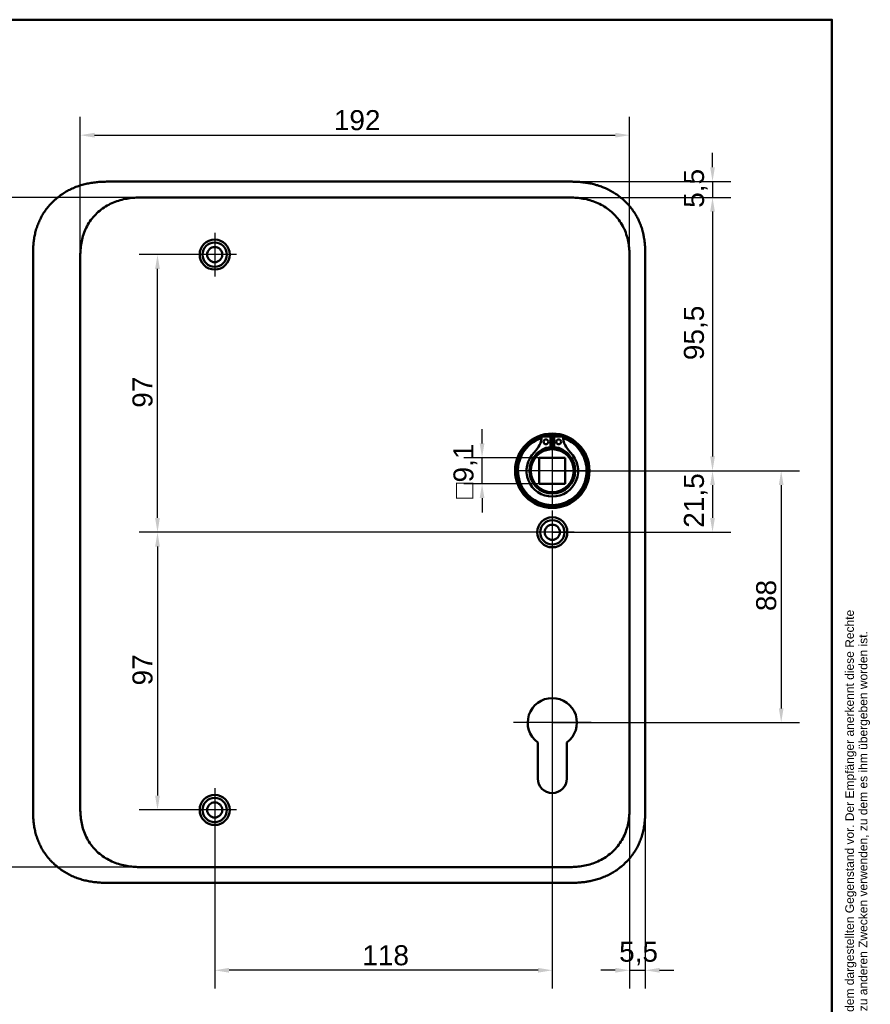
# Model space of a CAD drawing. Header units: millimetres. Extents: x 20 to 833, y 20 to 574.
# Tile 22 of 22: x 536 to 833, y 230 to 574. Entities that reach past the tile are written whole.
import ezdxf
from ezdxf.enums import TextEntityAlignment as Align

# ---------------------------------------------------------------- set-up
doc = ezdxf.new("R2010")
doc.units = ezdxf.units.MM
doc.header["$LTSCALE"] = 2
for name, color, linetype, lineweight in [('Bemaßungen(DIN)', 7, 'Continuous', 25), ('Mittelpunktmarkierung(DIN)', 7, 'Continuous', 25), ('Sichtbare Kanten(DIN)', 7, 'Continuous', 50), ('Skizziergeometrie(DIN)', 7, 'Continuous', 50), ('Symbole(DIN)', 7, 'Continuous', 25)]:
    doc.layers.add(name, color=color, linetype=linetype, lineweight=lineweight)
doc.styles.add('Aktuell-DIN', font='arial.ttf')
doc.styles.add('STANDARD-DIN~0', font='arial.ttf')
doc.styles.add('Textstil10', font='arial.ttf')
doc.styles.add('Textstil41', font='arial.ttf', dxfattribs={"width": 0.8})
doc.styles.add('Textstil83', font='arial.ttf', dxfattribs={"width": 0.8})
doc.dimstyles.new('CAD-LAN', dxfattribs={"dimscale": 2, "dimtxt": 3.5, "dimasz": 2.5, "dimexe": 3.175, "dimexo": 0, "dimgap": 0.8, "dimtad": 1, "dimrnd": 1e-08, "dimtxsty": 'STANDARD-DIN~0', "dimcen": 0.09, "dimdle": 10, "dimclrd": 250, "dimclre": 250, "dimclrt": 250, "dimadec": 0, "dimazin": 2, "dimtfac": 1, "dimtmove": 0, "dimatfit": 3, "dimfxl": 1, "dimtolj": 1, "dimtzin": 0, "dimlwd": 25, "dimlwe": 25, "dimarcsym": 0})

# ---------------------------------------------------------------- blocks, each defined once
blk = doc.blocks.new('Ränder Standardrahmen')
at = {"layer": 'Skizziergeometrie(DIN)', "flags": 128}
blk.add_lwpolyline([(10, 10), (10, 287), (410, 287), (410, 10), (10, 10)], dxfattribs=at)
blk = doc.blocks.new('Schriftfelder Heusser')
at = {"layer": 'Symbole(DIN)', "color": 7, "insert": (293.33, 191.7), "char_height": 1.5, "width": 182.3003, "attachment_point": 1, "rotation": 90, "line_spacing_factor": 0.944221, "style": 'Aktuell-DIN'}
blk.add_mtext('\\fArial|b0|i0;\\H1.5000;Die Schlossfabrik Heusser AG ist Eigentümerin dieses Dokumentes und behält sich alle Rechte an diesem und dem dargestellten Gegenstand vor. Der Empfänger anerkennt diese Rechte\\Pund wird das Dokument nicht ohne schriftliche Ermächtigung der Eigentümerin Dritten zugänglich machen oder zu anderen Zwecken verwenden, zu dem es ihm übergeben worden ist.\\P ', dxfattribs=at)
at = {"layer": 'Symbole(DIN)', "color": 179, "true_color": 0x262659, "style": 'Textstil10'}
blk.add_attdef('ERSTELLUNGSDATUM_001', (217.23, 218.29), '', height=2, dxfattribs=at)
at = {"layer": 'Symbole(DIN)', "color": 179, "true_color": 0x262659}
for tag, height, style, p in [('AUTOR', 2.49, 'Aktuell-DIN', (240.03, 219.26)), ('KONTROLLDATUM', 2, 'Textstil10', (217.42, 215.04)), ('KONTROLLIERT_VON', 2, 'Textstil10', (239.98, 215.05))]:
    blk.add_attdef(tag, text='', height=height, dxfattribs=dict(at, style=style)).set_placement(p, align=Align.MIDDLE_LEFT)
at = {"layer": 'Symbole(DIN)', "color": 7, "style": 'Textstil83', "width": 0.8}
blk.add_attdef('Anfänglicher_Ansichtsmaßstab_001', (281.57, 213.34), '', height=2.3, dxfattribs=at)
at = {"layer": 'Symbole(DIN)', "color": 179, "true_color": 0x262659, "style": 'Textstil10'}
blk.add_attdef('PROJEKT', text='', height=2, dxfattribs=at).set_placement((217.77, 209.72), align=Align.BOTTOM_LEFT)
at = {"layer": 'Symbole(DIN)', "color": 7, "style": 'Textstil41', "width": 0.8}
blk.add_attdef('STATUS', text='', height=5, dxfattribs=at).set_placement((284.53, 195.86), align=Align.MIDDLE_CENTER)
blk = doc.blocks.new('*D8')
at = {"layer": 'Bemaßungen(DIN)', "color": 250, "linetype": 'Continuous', "lineweight": 25, "true_color": 0x3f3f3f, "transparency": 16777216}
for p, q in [((580.8, 511.94), (506.45, 511.94)), ((512.8, 506.94), (512.8, 282.94)), ((580.8, 277.94), (506.45, 277.94))]:
    blk.add_line(p, q, dxfattribs=at)
at = {"layer": 'Bemaßungen(DIN)', "color": 250, "linetype": 'Continuous', "true_color": 0x3f3f3f, "transparency": 16777216}
for points in [[(511.96, 506.94), (513.63, 506.94), (512.8, 511.94)], [(511.96, 282.94), (513.63, 282.94), (512.8, 277.94)]]:
    blk.add_solid(points, dxfattribs=at)
at = {"layer": 'Defpoints', "color": 0, "linetype": 'Continuous', "transparency": 16777216}
for p in [(580.8, 511.94), (512.8, 277.94), (580.8, 277.94)]:
    blk.add_point(p, dxfattribs=at)
at = {"layer": 'Bemaßungen(DIN)', "color": 250, "linetype": 'Continuous', "lineweight": 25, "true_color": 0x3f3f3f, "transparency": 16777216, "insert": (504.04, 387.16), "char_height": 7, "attachment_point": 1, "rotation": 90, "style": 'STANDARD-DIN~0'}
blk.add_mtext('\\A1;234', dxfattribs=at)
blk = doc.blocks.new('*D9')
at = {"layer": 'Bemaßungen(DIN)', "color": 250, "linetype": 'Continuous', "lineweight": 25, "true_color": 0x3f3f3f, "transparency": 16777216}
for p, q in [((557.26, 489.66), (557.26, 540.01)), ((749.26, 489.66), (749.26, 540.01)), ((562.26, 533.66), (744.26, 533.66))]:
    blk.add_line(p, q, dxfattribs=at)
at = {"layer": 'Bemaßungen(DIN)', "color": 250, "linetype": 'Continuous', "true_color": 0x3f3f3f, "transparency": 16777216}
for points in [[(562.26, 534.49), (562.26, 532.82), (557.26, 533.66)], [(744.26, 534.49), (744.26, 532.82), (749.26, 533.66)]]:
    blk.add_solid(points, dxfattribs=at)
at = {"layer": 'Defpoints', "color": 0, "linetype": 'Continuous', "transparency": 16777216}
for p in [(749.26, 533.66), (557.26, 489.66), (749.26, 489.66)]:
    blk.add_point(p, dxfattribs=at)
at = {"layer": 'Bemaßungen(DIN)', "color": 250, "linetype": 'Continuous', "lineweight": 25, "true_color": 0x3f3f3f, "transparency": 16777216, "insert": (645.89, 542.41), "char_height": 7, "attachment_point": 1, "style": 'STANDARD-DIN~0'}
blk.add_mtext('\\A1;192', dxfattribs=at)
blk = doc.blocks.new('*D10')
at = {"layer": 'Bemaßungen(DIN)', "color": 250, "linetype": 'Continuous', "lineweight": 25, "true_color": 0x3f3f3f, "transparency": 16777216}
for p, q in [((604.26, 491.94), (577.91, 491.94)), ((584.26, 399.94), (584.26, 486.94)), ((722.26, 394.94), (577.91, 394.94))]:
    blk.add_line(p, q, dxfattribs=at)
at = {"layer": 'Bemaßungen(DIN)', "color": 250, "linetype": 'Continuous', "true_color": 0x3f3f3f, "transparency": 16777216}
for points in [[(583.43, 486.94), (585.09, 486.94), (584.26, 491.94)], [(583.43, 399.94), (585.09, 399.94), (584.26, 394.94)]]:
    blk.add_solid(points, dxfattribs=at)
at = {"layer": 'Defpoints', "color": 0, "linetype": 'Continuous', "transparency": 16777216}
for p in [(584.26, 491.94), (604.26, 491.94), (722.26, 394.94)]:
    blk.add_point(p, dxfattribs=at)
at = {"layer": 'Bemaßungen(DIN)', "color": 250, "linetype": 'Continuous', "lineweight": 25, "true_color": 0x3f3f3f, "transparency": 16777216, "insert": (575.51, 438.43), "char_height": 7, "attachment_point": 1, "rotation": 90, "style": 'STANDARD-DIN~0'}
blk.add_mtext('\\A1;97', dxfattribs=at)
blk = doc.blocks.new('*D11')
at = {"layer": 'Bemaßungen(DIN)', "color": 250, "linetype": 'Continuous', "lineweight": 25, "true_color": 0x3f3f3f, "transparency": 16777216}
for p, q in [((722.26, 394.94), (577.91, 394.94)), ((584.26, 389.94), (584.26, 302.94)), ((604.26, 297.94), (577.91, 297.94))]:
    blk.add_line(p, q, dxfattribs=at)
at = {"layer": 'Bemaßungen(DIN)', "color": 250, "linetype": 'Continuous', "true_color": 0x3f3f3f, "transparency": 16777216}
for points in [[(583.43, 389.94), (585.09, 389.94), (584.26, 394.94)], [(583.43, 302.94), (585.09, 302.94), (584.26, 297.94)]]:
    blk.add_solid(points, dxfattribs=at)
at = {"layer": 'Defpoints', "color": 0, "linetype": 'Continuous', "transparency": 16777216}
for p in [(722.26, 394.94), (584.26, 297.94), (604.26, 297.94)]:
    blk.add_point(p, dxfattribs=at)
at = {"layer": 'Bemaßungen(DIN)', "color": 250, "linetype": 'Continuous', "lineweight": 25, "true_color": 0x3f3f3f, "transparency": 16777216, "insert": (575.51, 341.43), "char_height": 7, "attachment_point": 1, "rotation": 90, "style": 'STANDARD-DIN~0'}
blk.add_mtext('\\A1;97', dxfattribs=at)
blk = doc.blocks.new('*D12')
at = {"layer": 'Bemaßungen(DIN)', "color": 250, "linetype": 'Continuous', "lineweight": 25, "true_color": 0x3f3f3f, "transparency": 16777216}
for p, q in [((725.72, 511.94), (784.61, 511.94)), ((778.26, 506.94), (778.26, 421.44)), ((722.26, 416.44), (784.61, 416.44))]:
    blk.add_line(p, q, dxfattribs=at)
at = {"layer": 'Bemaßungen(DIN)', "color": 250, "linetype": 'Continuous', "true_color": 0x3f3f3f, "transparency": 16777216}
for points in [[(777.43, 506.94), (779.09, 506.94), (778.26, 511.94)], [(777.43, 421.44), (779.09, 421.44), (778.26, 416.44)]]:
    blk.add_solid(points, dxfattribs=at)
at = {"layer": 'Defpoints', "color": 0, "linetype": 'Continuous', "transparency": 16777216}
for p in [(725.72, 511.94), (722.26, 416.44), (778.26, 416.44)]:
    blk.add_point(p, dxfattribs=at)
at = {"layer": 'Bemaßungen(DIN)', "color": 250, "linetype": 'Continuous', "lineweight": 25, "true_color": 0x3f3f3f, "transparency": 16777216, "insert": (768.25, 455.07), "char_height": 7, "attachment_point": 1, "rotation": 90, "style": 'STANDARD-DIN~0'}
blk.add_mtext('\\A1;95,5', dxfattribs=at)
blk = doc.blocks.new('*D13')
at = {"layer": 'Bemaßungen(DIN)', "color": 250, "linetype": 'Continuous', "lineweight": 25, "true_color": 0x3f3f3f, "transparency": 16777216}
for p, q in [((722.26, 416.44), (784.61, 416.44)), ((778.26, 411.44), (778.26, 399.94)), ((722.26, 394.94), (784.61, 394.94))]:
    blk.add_line(p, q, dxfattribs=at)
at = {"layer": 'Bemaßungen(DIN)', "color": 250, "linetype": 'Continuous', "true_color": 0x3f3f3f, "transparency": 16777216}
for points in [[(777.43, 411.44), (779.09, 411.44), (778.26, 416.44)], [(777.43, 399.94), (779.09, 399.94), (778.26, 394.94)]]:
    blk.add_solid(points, dxfattribs=at)
at = {"layer": 'Defpoints', "color": 0, "linetype": 'Continuous', "transparency": 16777216}
for p in [(722.26, 416.44), (722.26, 394.94), (778.26, 394.94)]:
    blk.add_point(p, dxfattribs=at)
at = {"layer": 'Bemaßungen(DIN)', "color": 250, "linetype": 'Continuous', "lineweight": 25, "true_color": 0x3f3f3f, "transparency": 16777216, "insert": (768.25, 396.52), "char_height": 7, "attachment_point": 1, "rotation": 90, "style": 'STANDARD-DIN~0'}
blk.add_mtext('\\A1;21,5', dxfattribs=at)
blk = doc.blocks.new('*D14')
at = {"layer": 'Bemaßungen(DIN)', "color": 250, "linetype": 'Continuous', "lineweight": 25, "true_color": 0x3f3f3f, "transparency": 16777216}
for p, q in [((722.26, 416.44), (808.61, 416.44)), ((802.26, 411.44), (802.26, 333.44)), ((722.26, 328.44), (808.61, 328.44))]:
    blk.add_line(p, q, dxfattribs=at)
at = {"layer": 'Bemaßungen(DIN)', "color": 250, "linetype": 'Continuous', "true_color": 0x3f3f3f, "transparency": 16777216}
for points in [[(801.43, 411.44), (803.09, 411.44), (802.26, 416.44)], [(801.43, 333.44), (803.09, 333.44), (802.26, 328.44)]]:
    blk.add_solid(points, dxfattribs=at)
at = {"layer": 'Defpoints', "color": 0, "linetype": 'Continuous', "transparency": 16777216}
for p in [(722.26, 416.44), (722.26, 328.44), (802.26, 328.44)]:
    blk.add_point(p, dxfattribs=at)
at = {"layer": 'Bemaßungen(DIN)', "color": 250, "linetype": 'Continuous', "lineweight": 25, "true_color": 0x3f3f3f, "transparency": 16777216, "insert": (793.51, 367.42), "char_height": 7, "attachment_point": 1, "rotation": 90, "style": 'STANDARD-DIN~0'}
blk.add_mtext('\\A1;88', dxfattribs=at)
blk = doc.blocks.new('*D15')
at = {"layer": 'Bemaßungen(DIN)', "color": 250, "linetype": 'Continuous', "lineweight": 25, "true_color": 0x3f3f3f, "transparency": 16777216}
for p, q in [((778.26, 522.44), (778.26, 527.44)), ((726.72, 517.44), (784.61, 517.44)), ((778.26, 517.44), (778.26, 511.94)), ((725.72, 511.94), (784.61, 511.94)), ((778.26, 506.94), (778.26, 501.94))]:
    blk.add_line(p, q, dxfattribs=at)
at = {"layer": 'Bemaßungen(DIN)', "color": 250, "linetype": 'Continuous', "true_color": 0x3f3f3f, "transparency": 16777216}
for points in [[(777.43, 522.44), (779.09, 522.44), (778.26, 517.44)], [(777.43, 506.94), (779.09, 506.94), (778.26, 511.94)]]:
    blk.add_solid(points, dxfattribs=at)
at = {"layer": 'Defpoints', "color": 0, "linetype": 'Continuous', "transparency": 16777216}
for p in [(726.72, 517.44), (725.72, 511.94), (778.26, 511.94)]:
    blk.add_point(p, dxfattribs=at)
at = {"layer": 'Bemaßungen(DIN)', "color": 250, "linetype": 'Continuous', "lineweight": 25, "true_color": 0x3f3f3f, "transparency": 16777216, "insert": (768.27, 508.29), "char_height": 7, "attachment_point": 1, "rotation": 90, "style": 'STANDARD-DIN~0'}
blk.add_mtext('\\A1;5,5', dxfattribs=at)
blk = doc.blocks.new('*D16')
at = {"layer": 'Bemaßungen(DIN)', "color": 250, "linetype": 'Continuous', "lineweight": 25, "true_color": 0x3f3f3f, "transparency": 16777216}
for p, q in [((722.26, 387.29), (722.26, 235.59)), ((604.26, 290.29), (604.26, 235.59)), ((717.26, 241.94), (609.26, 241.94))]:
    blk.add_line(p, q, dxfattribs=at)
at = {"layer": 'Bemaßungen(DIN)', "color": 250, "linetype": 'Continuous', "true_color": 0x3f3f3f, "transparency": 16777216}
for points in [[(609.26, 242.78), (609.26, 241.11), (604.26, 241.94)], [(717.26, 242.78), (717.26, 241.11), (722.26, 241.94)]]:
    blk.add_solid(points, dxfattribs=at)
at = {"layer": 'Defpoints', "color": 0, "linetype": 'Continuous', "transparency": 16777216}
for p in [(722.26, 387.29), (604.26, 290.29), (604.26, 241.94)]:
    blk.add_point(p, dxfattribs=at)
at = {"layer": 'Bemaßungen(DIN)', "color": 250, "linetype": 'Continuous', "lineweight": 25, "true_color": 0x3f3f3f, "transparency": 16777216, "insert": (655.85, 250.69), "char_height": 7, "attachment_point": 1, "style": 'STANDARD-DIN~0'}
blk.add_mtext('\\A1;118', dxfattribs=at)
blk = doc.blocks.new('*D17')
at = {"layer": 'Bemaßungen(DIN)', "color": 250, "linetype": 'Continuous', "lineweight": 25, "true_color": 0x3f3f3f, "transparency": 16777216}
for p, q in [((749.26, 300.23), (749.26, 235.59)), ((754.76, 299.23), (754.76, 235.59)), ((744.26, 241.94), (739.26, 241.94)), ((749.26, 241.94), (754.76, 241.94)), ((759.76, 241.94), (764.76, 241.94))]:
    blk.add_line(p, q, dxfattribs=at)
at = {"layer": 'Bemaßungen(DIN)', "color": 250, "linetype": 'Continuous', "true_color": 0x3f3f3f, "transparency": 16777216}
for points in [[(744.26, 242.78), (744.26, 241.11), (749.26, 241.94)], [(759.76, 242.78), (759.76, 241.11), (754.76, 241.94)]]:
    blk.add_solid(points, dxfattribs=at)
at = {"layer": 'Defpoints', "color": 0, "linetype": 'Continuous', "transparency": 16777216}
for p in [(749.26, 300.23), (754.76, 299.23), (754.76, 241.94)]:
    blk.add_point(p, dxfattribs=at)
at = {"layer": 'Bemaßungen(DIN)', "color": 250, "linetype": 'Continuous', "lineweight": 25, "true_color": 0x3f3f3f, "transparency": 16777216, "insert": (745.61, 251.93), "char_height": 7, "attachment_point": 1, "style": 'STANDARD-DIN~0'}
blk.add_mtext('\\A1;5,5', dxfattribs=at)
blk = doc.blocks.new('*D26')
at = {"layer": 'Bemaßungen(DIN)', "color": 250, "linetype": 'Continuous', "lineweight": 25, "true_color": 0x3f3f3f, "transparency": 16777216}
for p, q in [((697.71, 425.99), (697.71, 430.99)), ((717.71, 420.99), (691.36, 420.99)), ((697.71, 411.89), (697.71, 420.99)), ((717.71, 411.89), (691.36, 411.89)), ((697.71, 406.89), (697.71, 401.89))]:
    blk.add_line(p, q, dxfattribs=at)
at = {"layer": 'Bemaßungen(DIN)', "color": 250, "linetype": 'Continuous', "true_color": 0x3f3f3f, "transparency": 16777216}
for points in [[(696.88, 425.99), (698.54, 425.99), (697.71, 420.99)], [(696.88, 406.89), (698.54, 406.89), (697.71, 411.89)]]:
    blk.add_solid(points, dxfattribs=at)
at = {"layer": 'Defpoints', "color": 0, "linetype": 'Continuous', "transparency": 16777216}
for p in [(697.71, 420.99), (717.71, 420.99), (717.71, 411.89)]:
    blk.add_point(p, dxfattribs=at)
at = {"layer": 'Bemaßungen(DIN)', "color": 250, "linetype": 'Continuous', "lineweight": 25, "true_color": 0x3f3f3f, "transparency": 16777216, "insert": (687.7, 406.68), "char_height": 7, "attachment_point": 1, "rotation": 90, "style": 'STANDARD-DIN~0'}
blk.add_mtext('\\A1;\\fAIGDT|b0|i0;\\H7.0000;o\\fArial|b0|i0;\\H7.0000;9,1', dxfattribs=at)

msp = doc.modelspace()

# ---------------------------------------------------------------- linework, layer by layer
at = {"layer": 'Mittelpunktmarkierung(DIN)', "linetype": 'Continuous'}
for p, q in [((604.259, 499.593), (604.259, 484.293)), ((611.909, 491.943), (596.609, 491.943)), ((722.259, 428.943), (722.259, 403.943)), ((734.759, 416.443), (709.759, 416.443)), ((722.259, 402.593), (722.259, 387.293)), ((729.909, 394.943), (714.609, 394.943)), ((722.259, 342.043), (722.259, 318.443)), ((735.859, 328.443), (708.659, 328.443)), ((604.259, 305.593), (604.259, 290.293)), ((611.909, 297.943), (596.609, 297.943))]:
    msp.add_line(p, q, dxfattribs=at)
at = {"layer": 'Sichtbare Kanten(DIN)'}
for p, q in [((726.72, 517.443), (567.798, 517.443)), ((580.797, 511.943), (580.797, 511.943)), ((725.721, 511.943), (580.797, 511.943)), ((540.759, 490.658), (540.759, 299.186)), ((754.759, 299.227), (754.759, 490.658)), ((718.618, 428.401), (721.642, 428.401)), ((721.642, 428.401), (721.642, 424.701)), ((722.876, 428.401), (725.899, 428.401)), ((722.876, 424.701), (722.876, 428.401)), ((726.809, 420.993), (717.709, 420.993)), ((717.709, 411.893), (717.709, 420.993)), ((726.809, 420.993), (726.809, 411.893)), ((726.809, 411.893), (717.709, 411.893)), ((717.159, 308.943), (717.159, 321.518)), ((727.359, 321.518), (727.359, 308.943)), ((725.72, 277.943), (580.797, 277.943)), ((580.797, 277.943), (580.797, 277.943)), ((725.72, 277.943), (725.721, 277.943)), ((567.798, 272.443), (726.72, 272.443))]:
    msp.add_line(p, q, dxfattribs=at)
for centre, radius in [((604.259, 491.943), 5.25), ((604.259, 491.943), 4.25), ((604.259, 491.943), 2.65), ((722.259, 416.443), 13), ((722.259, 416.443), 12.5), ((720.027, 426.551), 0.85), ((724.491, 426.551), 0.85), ((722.259, 416.443), 8), ((722.259, 416.443), 7.5), ((722.259, 394.943), 5.25), ((722.259, 394.943), 4.25), ((722.259, 394.943), 2.65), ((604.259, 297.943), 5.25), ((604.259, 297.943), 4.25), ((604.259, 297.943), 2.65)]:
    msp.add_circle(centre, radius, dxfattribs=at)
for centre, radius, start, end in [((722.259, 416.443), 12, 108.17213, 71.82787), ((709.936, 429.141), 8.678, 314.1409, 355.03295), ((722.259, 416.443), 12, 85.21102, 94.78898), ((734.582, 429.141), 8.678, 184.96705, 225.8591), ((722.259, 417.176), 7.55, 94.68501, 144.3129), ((722.259, 416.443), 8.2, 63.63056, 116.36944), ((722.259, 416.443), 9, 86.0711, 93.9289), ((722.259, 417.176), 7.55, 35.6871, 85.31499), ((722.259, 416.443), 9.017, 134.1409, 45.8591), ((722.259, 328.443), 8.6, 306.37412, 233.63044), ((722.259, 308.943), 5.1, 180, 0)]:
    msp.add_arc(centre, radius, start, end, dxfattribs=at)
for points, knots in [([(567.798, 517.443), (567.212, 517.44), (566.034, 517.427), (564.544, 517.363), (563.046, 517.248), (561.843, 517.11), (560.339, 516.868), (559.139, 516.616), (557.649, 516.221), (556.469, 515.84), (555.019, 515.279), (553.881, 514.763), (552.496, 514.035), (551.421, 513.386), (550.129, 512.497), (549.139, 511.724), (547.965, 510.688), (547.08, 509.805), (546.048, 508.641), (545.284, 507.664), (544.413, 506.394), (543.783, 505.343), (543.085, 503.992), (542.598, 502.887), (542.077, 501.482), (541.731, 500.343), (541.383, 498.91), (541.169, 497.757), (540.973, 496.318), (540.87, 495.17), (540.793, 493.744), (540.759, 492.329), (540.759, 491.213), (540.759, 490.658)], [-0.99998994, -0.99998994, -0.99998994, -0.99998994, -0.9592928, -0.91859565, -0.89824708, -0.85754993, -0.83720136, -0.79650421, -0.77615564, -0.73545849, -0.71510992, -0.67441277, -0.6540642, -0.61336705, -0.59301848, -0.55232133, -0.53197276, -0.49127561, -0.47092704, -0.43022989, -0.40988132, -0.36918417, -0.3488356, -0.30813845, -0.28778988, -0.24709273, -0.22674416, -0.18604701, -0.16569844, -0.12500129, -0.10465272, -0.06395557, -0.02325842, -0.02325842, -0.02325842, -0.02325842]), ([(754.759, 490.658), (754.759, 490.957), (754.759, 491.556), (754.753, 492.309), (754.74, 493.066), (754.723, 493.674), (754.689, 494.437), (754.651, 495.049), (754.576, 495.967), (754.474, 496.887), (754.286, 498.112), (754.104, 499.026), (753.886, 499.933), (753.723, 500.534), (753.497, 501.279), (753.297, 501.871), (753.023, 502.601), (752.787, 503.179), (752.404, 504.034), (751.986, 504.872), (751.293, 506.095), (750.608, 507.141), (749.674, 508.389), (748.866, 509.341), (747.785, 510.464), (746.867, 511.309), (745.66, 512.292), (744.649, 513.02), (743.334, 513.853), (742.245, 514.457), (740.983, 515.062), (740.124, 515.425), (739.253, 515.755), (738.667, 515.959), (737.779, 516.24), (736.882, 516.488), (735.676, 516.766), (734.765, 516.936), (733.85, 517.077), (733.239, 517.157), (732.476, 517.24), (731.865, 517.295), (731.102, 517.349), (730.493, 517.382), (729.58, 517.417), (728.369, 517.442), (727.318, 517.443), (726.72, 517.443)], [-0.99999789, -0.99999789, -0.99999789, -0.99999789, -0.9791648, -0.9583317, -0.94791516, -0.92708206, -0.91666552, -0.89583243, -0.88541588, -0.85416624, -0.83333315, -0.80208351, -0.79166696, -0.77083387, -0.76041733, -0.73958423, -0.72916769, -0.70833459, -0.69791805, -0.66666841, -0.64583532, -0.60416913, -0.58333604, -0.54166985, -0.52083676, -0.47917058, -0.45833749, -0.4166713, -0.39583821, -0.35417202, -0.33333893, -0.30208929, -0.29167275, -0.27083965, -0.26042311, -0.22917347, -0.20834038, -0.17709074, -0.16667419, -0.1458411, -0.13542455, -0.11459146, -0.10417491, -0.08334182, -0.07292528, -0.04167564, -0.00000945, -0.00000945, -0.00000945, -0.00000945]), ([(557.259, 489.658), (557.259, 490.286), (557.259, 490.934), (557.271, 491.583), (557.285, 492.306), (557.314, 493.03), (557.37, 493.745), (557.43, 494.523), (557.521, 495.292), (557.651, 496.053), (557.787, 496.846), (557.966, 497.632), (558.201, 498.422), (558.436, 499.216), (558.727, 500.004), (559.072, 500.769), (559.419, 501.538), (559.821, 502.286), (560.277, 503.004), (560.732, 503.719), (561.239, 504.404), (561.795, 505.052), (562.345, 505.694), (562.947, 506.303), (563.583, 506.863), (564.22, 507.423), (564.89, 507.935), (565.591, 508.4), (566.286, 508.861), (567.011, 509.276), (567.765, 509.645), (568.501, 510.006), (569.263, 510.322), (570.046, 510.593), (570.802, 510.855), (571.576, 511.074), (572.36, 511.252), (573.108, 511.422), (573.865, 511.554), (574.629, 511.654), (575.352, 511.749), (576.082, 511.815), (576.813, 511.859), (577.504, 511.901), (578.196, 511.922), (578.882, 511.933), (579.529, 511.942), (580.17, 511.943), (580.797, 511.943)], [0, 0, 0, 0, 0.20048, 0.20048, 0.20048, 0.4237428, 0.4237428, 0.4237428, 0.6666848, 0.6666848, 0.6666848, 0.9193992, 0.9193992, 0.9193992, 1.173002, 1.173002, 1.173002, 1.4278722, 1.4278722, 1.4278722, 1.6819311, 1.6819311, 1.6819311, 1.933378, 1.933378, 1.933378, 2.1848149, 2.1848149, 2.1848149, 2.4343919, 2.4343919, 2.4343919, 2.6782792, 2.6782792, 2.6782792, 2.9134601, 2.9134601, 2.9134601, 3.1379646, 3.1379646, 3.1379646, 3.3508174, 3.3508174, 3.3508174, 3.5518222, 3.5518222, 3.5518222, 3.7413044, 3.7413044, 3.7413044, 3.7413044]), ([(725.721, 511.943), (726.348, 511.943), (726.989, 511.942), (727.636, 511.933), (728.322, 511.922), (729.014, 511.901), (729.705, 511.859), (730.436, 511.815), (731.166, 511.749), (731.89, 511.654), (732.653, 511.554), (733.41, 511.422), (734.158, 511.252), (734.942, 511.074), (735.716, 510.855), (736.472, 510.593), (737.255, 510.322), (738.017, 510.006), (738.754, 509.645), (739.507, 509.276), (740.232, 508.861), (740.927, 508.4), (741.628, 507.935), (742.298, 507.423), (742.935, 506.863), (743.571, 506.303), (744.173, 505.694), (744.723, 505.052), (745.279, 504.404), (745.786, 503.719), (746.241, 503.004), (746.697, 502.286), (747.099, 501.538), (747.446, 500.769), (747.791, 500.004), (748.082, 499.216), (748.317, 498.422), (748.552, 497.632), (748.731, 496.846), (748.867, 496.053), (748.997, 495.291), (749.088, 494.523), (749.148, 493.745), (749.204, 493.03), (749.233, 492.306), (749.246, 491.583), (749.259, 490.934), (749.259, 490.286), (749.259, 489.658)], [0, 0, 0, 0, 0.1894834, 0.1894834, 0.1894834, 0.3904881, 0.3904881, 0.3904881, 0.6033414, 0.6033414, 0.6033414, 0.8278466, 0.8278466, 0.8278466, 1.0630283, 1.0630283, 1.0630283, 1.3069161, 1.3069161, 1.3069161, 1.5564929, 1.5564929, 1.5564929, 1.8079285, 1.8079285, 1.8079285, 2.0593731, 2.0593731, 2.0593731, 2.3134297, 2.3134297, 2.3134297, 2.5682979, 2.5682979, 2.5682979, 2.8218991, 2.8218991, 2.8218991, 3.0746122, 3.0746122, 3.0746122, 3.3175525, 3.3175525, 3.3175525, 3.5408138, 3.5408138, 3.5408138, 3.7412926, 3.7412926, 3.7412926, 3.7412926]), ([(580.797, 277.943), (580.17, 277.943), (579.529, 277.943), (578.882, 277.953), (578.196, 277.963), (577.504, 277.985), (576.813, 278.026), (576.082, 278.07), (575.352, 278.136), (574.628, 278.231), (573.865, 278.331), (573.108, 278.464), (572.36, 278.633), (571.576, 278.811), (570.802, 279.03), (570.046, 279.292), (569.263, 279.563), (568.5, 279.879), (567.764, 280.24), (567.011, 280.609), (566.286, 281.024), (565.59, 281.485), (564.89, 281.95), (564.22, 282.462), (563.583, 283.022), (562.947, 283.583), (562.345, 284.191), (561.795, 284.833), (561.239, 285.481), (560.731, 286.166), (560.277, 286.882), (559.821, 287.599), (559.419, 288.347), (559.072, 289.116), (558.727, 289.882), (558.436, 290.67), (558.201, 291.463), (557.966, 292.253), (557.787, 293.039), (557.651, 293.832), (557.521, 294.594), (557.43, 295.362), (557.37, 296.14), (557.314, 296.855), (557.285, 297.579), (557.271, 298.302), (557.259, 298.951), (557.259, 299.599), (557.259, 300.227)], [0, 0, 0, 0, 0.1894861, 0.1894861, 0.1894861, 0.3904941, 0.3904941, 0.3904941, 0.6033491, 0.6033491, 0.6033491, 0.8278544, 0.8278544, 0.8278544, 1.0630348, 1.0630348, 1.0630348, 1.3069205, 1.3069205, 1.3069205, 1.5564953, 1.5564953, 1.5564953, 1.8079303, 1.8079303, 1.8079303, 2.0593759, 2.0593759, 2.0593759, 2.3134335, 2.3134335, 2.3134335, 2.5683022, 2.5683022, 2.5683022, 2.8219033, 2.8219033, 2.8219033, 3.0746163, 3.0746163, 3.0746163, 3.3175565, 3.3175565, 3.3175565, 3.5408165, 3.5408165, 3.5408165, 3.7412931, 3.7412931, 3.7412931, 3.7412931]), ([(749.259, 300.227), (749.259, 299.599), (749.259, 298.951), (749.246, 298.302), (749.233, 297.579), (749.204, 296.855), (749.148, 296.14), (749.088, 295.362), (748.997, 294.594), (748.867, 293.832), (748.731, 293.039), (748.552, 292.253), (748.317, 291.463), (748.082, 290.669), (747.791, 289.882), (747.446, 289.116), (747.099, 288.347), (746.697, 287.599), (746.241, 286.882), (745.786, 286.166), (745.279, 285.481), (744.723, 284.833), (744.173, 284.191), (743.571, 283.583), (742.935, 283.022), (742.298, 282.462), (741.628, 281.95), (740.927, 281.485), (740.232, 281.024), (739.507, 280.609), (738.753, 280.24), (738.017, 279.879), (737.255, 279.563), (736.472, 279.292), (735.716, 279.03), (734.942, 278.811), (734.158, 278.633), (733.41, 278.464), (732.653, 278.331), (731.889, 278.231), (731.166, 278.136), (730.436, 278.07), (729.705, 278.026), (729.014, 277.985), (728.322, 277.963), (727.636, 277.953), (726.989, 277.943), (726.348, 277.943), (725.721, 277.943)], [0, 0, 0, 0, 0.2004784, 0.2004784, 0.2004784, 0.4237411, 0.4237411, 0.4237411, 0.6666843, 0.6666843, 0.6666843, 0.9194, 0.9194, 0.9194, 1.1730033, 1.1730033, 1.1730033, 1.4278738, 1.4278738, 1.4278738, 1.6819326, 1.6819326, 1.6819326, 1.9333793, 1.9333793, 1.9333793, 2.1848165, 2.1848165, 2.1848165, 2.4343943, 2.4343943, 2.4343943, 2.6782826, 2.6782826, 2.6782826, 2.9134642, 2.9134642, 2.9134642, 3.1379689, 3.1379689, 3.1379689, 3.3508216, 3.3508216, 3.3508216, 3.5518256, 3.5518256, 3.5518256, 3.7413067, 3.7413067, 3.7413067, 3.7413067]), ([(540.759, 299.144), (540.759, 298.617), (540.76, 297.528), (540.793, 296.141), (540.87, 294.715), (540.973, 293.567), (541.169, 292.128), (541.383, 290.976), (541.731, 289.542), (542.077, 288.403), (542.598, 286.998), (543.085, 285.893), (543.783, 284.543), (544.413, 283.491), (545.284, 282.221), (546.048, 281.244), (547.08, 280.08), (547.965, 279.197), (549.139, 278.161), (550.129, 277.388), (551.421, 276.499), (552.496, 275.85), (553.881, 275.122), (555.019, 274.606), (556.469, 274.045), (557.649, 273.664), (559.139, 273.269), (560.339, 273.017), (561.843, 272.775), (563.046, 272.637), (564.544, 272.522), (566.034, 272.458), (567.212, 272.445), (567.798, 272.443)], [-0.97472618, -0.97472618, -0.97472618, -0.97472618, -0.93604739, -0.89534998, -0.87500127, -0.83430386, -0.81395515, -0.77325774, -0.75290903, -0.71221162, -0.69186291, -0.6511655, -0.6308168, -0.59011938, -0.56977068, -0.52907326, -0.50872456, -0.46802714, -0.44767844, -0.40698102, -0.38663232, -0.3459349, -0.3255862, -0.28488878, -0.26454008, -0.22384266, -0.20349396, -0.16279654, -0.14244784, -0.10175042, -0.08140172, -0.0407043, -0.00000689, -0.00000689, -0.00000689, -0.00000689]), ([(726.72, 272.443), (727.318, 272.442), (728.369, 272.443), (729.58, 272.468), (730.493, 272.504), (731.102, 272.536), (731.865, 272.591), (732.476, 272.645), (733.239, 272.728), (733.85, 272.808), (734.765, 272.949), (735.676, 273.119), (737.033, 273.432), (738.226, 273.773), (739.693, 274.282), (740.843, 274.756), (742.245, 275.429), (743.334, 276.032), (744.649, 276.865), (745.66, 277.593), (746.868, 278.577), (747.785, 279.421), (748.866, 280.544), (749.674, 281.496), (750.608, 282.745), (751.293, 283.79), (752.063, 285.149), (752.609, 286.273), (753.201, 287.717), (753.601, 288.9), (754.008, 290.403), (754.263, 291.62), (754.474, 292.998), (754.576, 293.918), (754.651, 294.836), (754.689, 295.448), (754.723, 296.211), (754.74, 296.82), (754.753, 297.576), (754.759, 298.33), (754.759, 298.929), (754.759, 299.227)], [-0.99999787, -0.99999787, -0.99999787, -0.99999787, -0.95833168, -0.92708204, -0.9166655, -0.89583241, -0.88541586, -0.86458277, -0.85416622, -0.83333313, -0.82291658, -0.79166695, -0.77083385, -0.72916767, -0.70833458, -0.66666839, -0.6458353, -0.60416912, -0.58333603, -0.54166984, -0.52083675, -0.47917057, -0.45833747, -0.41667129, -0.3958382, -0.35417201, -0.33333892, -0.29167274, -0.27083965, -0.22917346, -0.20834037, -0.16667419, -0.14584109, -0.11459146, -0.10417491, -0.08334182, -0.07292527, -0.05209218, -0.04167563, -0.02084254, -0.00000945, -0.00000945, -0.00000945, -0.00000945])]:
    msp.add_open_spline(points, degree=3, knots=knots, dxfattribs=at)
for points, degree in [([(557.259, 300.227), (557.259, 363.371), (557.259, 426.514), (557.259, 489.658)], 3), ([(749.259, 489.658), (749.259, 394.943), (749.259, 300.227)], 2)]:
    msp.add_open_spline(points, degree=degree, dxfattribs=at)

# ---------------------------------------------------------------- block references
at = {"xscale": 2, "yscale": 2, "zscale": 2}
for name, p in [('Ränder Standardrahmen', (0, 0)), ('Schriftfelder Heusser', (238, -362.833))]:
    msp.add_blockref(name, p, dxfattribs=at)

# ---------------------------------------------------------------- dimensions: what is measured, and where the dimension line sits
at = {"layer": 'Bemaßungen(DIN)', "color": 250, "linetype": 'Continuous', "lineweight": 25, "true_color": 0x3f3f3f}
for base, p1, p2, angle, override, picture, middle in [((749.259, 533.658), (557.259, 489.658), (749.259, 489.658), 180, {"dimgap": 0.8, "dimdec": 2, "dimtol": 0, "dimlim": 0, "dimtp": 0, "dimtm": 0, "dimtdec": 2, "dimtofl": 0, "dimatfit": 1}, '*D9', (653.259, 533.658)), ((778.259, 511.943), (726.72, 517.443), (725.721, 511.943), 90, {"dimgap": 0.8, "dimdec": 2, "dimtol": 0, "dimlim": 0, "dimtp": 0, "dimtm": 0, "dimtdec": 2, "dimtofl": 1, "dimatfit": 1}, '*D15', (778.259, 514.693)), ((512.797, 277.943), (580.797, 511.943), (580.797, 277.943), 90, {"dimgap": 0.8, "dimdec": 2, "dimtol": 0, "dimlim": 0, "dimtp": 0, "dimtm": 0, "dimtdec": 2, "dimtofl": 0, "dimatfit": 1}, '*D8', (512.797, 394.943)), ((778.259, 416.443), (725.721, 511.943), (722.259, 416.443), 90, {"dimgap": 0.8, "dimdec": 2, "dimtol": 0, "dimlim": 0, "dimtp": 0, "dimtm": 0, "dimtdec": 2, "dimtofl": 0, "dimatfit": 1}, '*D12', (778.259, 464.193)), ((584.259, 491.943), (722.259, 394.943), (604.259, 491.943), 90, {"dimgap": 0.8, "dimdec": 2, "dimtol": 0, "dimlim": 0, "dimtp": 0, "dimtm": 0, "dimtdec": 2, "dimtofl": 0, "dimatfit": 1}, '*D10', (584.259, 443.443)), ((778.259, 394.943), (722.259, 416.443), (722.259, 394.943), 90, {"dimgap": 0.8, "dimdec": 2, "dimtol": 0, "dimlim": 0, "dimtp": 0, "dimtm": 0, "dimtdec": 2, "dimtofl": 0, "dimatfit": 1}, '*D13', (778.259, 405.693)), ((802.259, 328.443), (722.259, 416.443), (722.259, 328.443), 90, {"dimgap": 0.8, "dimdec": 2, "dimtol": 0, "dimlim": 0, "dimtp": 0, "dimtm": 0, "dimtdec": 2, "dimtofl": 0, "dimatfit": 1}, '*D14', (802.259, 372.443)), ((584.259, 297.943), (722.259, 394.943), (604.259, 297.943), 90, {"dimgap": 0.8, "dimdec": 2, "dimtol": 0, "dimlim": 0, "dimtp": 0, "dimtm": 0, "dimtdec": 2, "dimtofl": 0, "dimatfit": 1}, '*D11', (584.259, 346.443)), ((604.259, 241.943), (722.259, 387.293), (604.259, 290.293), 180, {"dimgap": 0.8, "dimdec": 2, "dimtol": 0, "dimlim": 0, "dimtp": 0, "dimtm": 0, "dimtdec": 2, "dimtofl": 0, "dimatfit": 1}, '*D16', (663.259, 241.943)), ((754.759, 241.943), (749.259, 300.227), (754.759, 299.227), 180, {"dimgap": 0.8, "dimdec": 2, "dimtol": 0, "dimlim": 0, "dimtp": 0, "dimtm": 0, "dimtdec": 2, "dimtofl": 1, "dimatfit": 1}, '*D17', (752.009, 241.943))]:
    dim = msp.add_linear_dim(base=base, p1=p1, p2=p2, angle=angle, dimstyle='CAD-LAN', override=override, dxfattribs=at)
    dim.commit()
    dim.dimension.update_dxf_attribs({"geometry": picture, "text_midpoint": middle, "dimtype": 160})
dim = msp.add_linear_dim(base=(697.709, 420.993), p1=(717.709, 411.893), p2=(717.709, 420.993), angle=90, text='\\fAIGDT|b0|i0;\\H7.0000;o\\fArial|b0|i0;\\H7.0000;<>', dimstyle='CAD-LAN', override={"dimgap": 0.8, "dimdec": 2, "dimtol": 0, "dimlim": 0, "dimtp": 0, "dimtm": 0, "dimtdec": 2, "dimtofl": 1, "dimatfit": 1}, dxfattribs=at)
dim.commit()
dim.dimension.update_dxf_attribs({"geometry": '*D26', "text_midpoint": (697.709, 416.443), "dimtype": 160})

doc.saveas('drawing.dxf')
